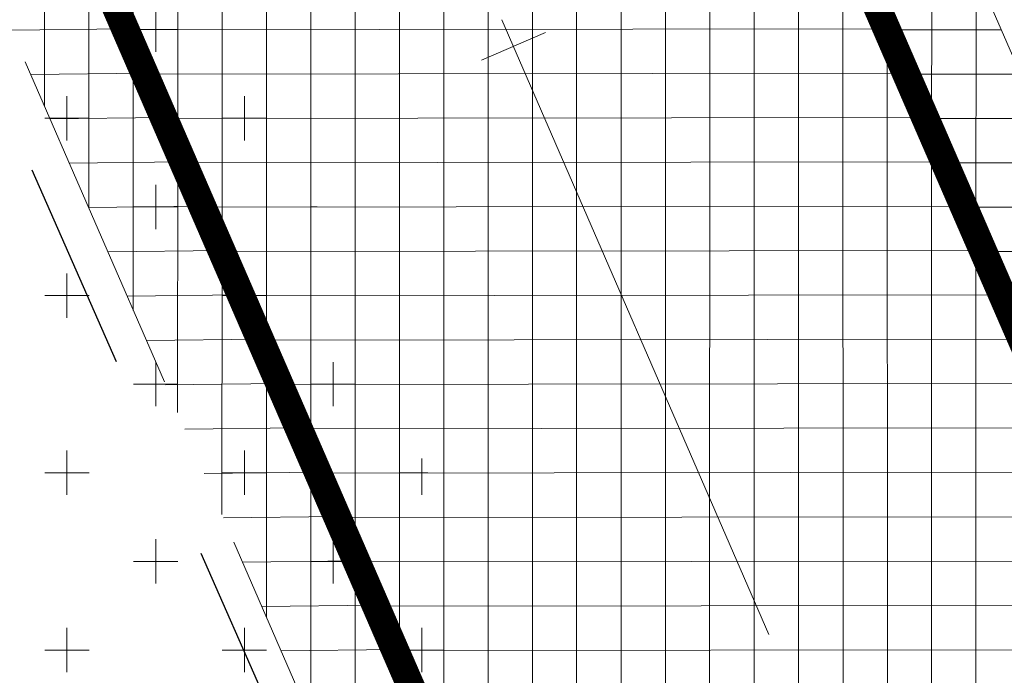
# Model space of a CAD drawing. Header units: metres. Extents: x 6467369 to 7543668, y 5829073 to 6004987.
# Tile 13 of 256: x 7543479 to 7543486, y 5829299 to 5829304. Entities that reach past the tile are written whole.
import ezdxf

# ---------------------------------------------------------------- set-up
doc = ezdxf.new("R2010")
doc.units = ezdxf.units.M
for name, pattern in [('1', [0]), ('3', [1, 0.5, -0.5]), ('ACAD_ISO04W100', [30, 24, -3, 0, -3]), ('HIDDEN', [0.375, 0.25, -0.125])]:
    doc.linetypes.add(name, pattern=pattern)
doc.layers.get('0').update_dxf_attribs({"lineweight": 0})
for name, color, linetype, lineweight in [('_D-krawędź pobocza', 253, 'HIDDEN', 15), ('_D-krawężnik wyniesiony BET', 7, 'Continuous', 30), ('_D-kreskowanie jezdni', 254, 'Continuous', 13), ('_D-kreskowanie pobocze', 32, '1', 13), ('_D-kreskowanie zakrzaczenia', 240, 'Continuous', 9), ('_D-kreskowanie zjazd MB', 4, '1', 13), ('_T-trasa kanał technologiczny', 30, '3', 30), ('C-DROGI-SYTUACJA-ETYKIETY', 7, 'Continuous', 0), ('C-ROAD', 7, 'Continuous', 0)]:
    doc.layers.add(name, color=color, linetype=linetype, lineweight=lineweight)
pattern_1 = [(0, (0, 0), (0, 0.3175), []), (90, (0, 0), (-0.3175, 1.944126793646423e-17), [])]
pattern_2 = [(0, (0, 0), (0.635, 0.635), [0.3175, -0.9525000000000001]), (90, (0.15875, -0.15875), (-0.635, 0.635), [0.3175, -0.9525000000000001])]

# ---------------------------------------------------------------- blocks, each defined once
blk = doc.blocks.new('AeccTickLine')
blk.add_line((0, -0.5), (0, 0.5))

msp = doc.modelspace()

# ---------------------------------------------------------------- hatches: boundary and pattern name
at = {"layer": '_D-kreskowanie jezdni', "ltscale": 0.01, "transparency": 33554610}
h = msp.add_hatch(dxfattribs=at)
h.set_pattern_fill('ANSI37', color=256, scale=0.1, angle=45)
h.set_pattern_definition([(90, (0, 0), (-0.3175000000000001, 0), []), (180, (0, 0), (-5.551115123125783e-17, -0.3175), [])])
h.paths.add_polyline_path([(7543409.745953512, 5829462.258406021), (7543409.598435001, 5829462.545231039), (7543409.450966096, 5829462.831984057), (7543409.303556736, 5829463.118670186), (7543409.156216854, 5829463.405294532), (7543409.008956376, 5829463.691862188), (7543408.861785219, 5829463.978378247), (7543408.714713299, 5829464.264847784), (7543408.567750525, 5829464.551275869), (7543408.420906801, 5829464.837667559), (7543408.27419203, 5829465.124027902), (7543408.127616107, 5829465.410361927), (7543407.981188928, 5829465.696674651), (7543407.834920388, 5829465.982971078), (7543407.613271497, 5829466.417295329), (7543407.322111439, 5829466.989247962), (7543407.031696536, 5829467.561355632), (7543406.742125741, 5829468.13361888), (7543406.453492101, 5829468.706049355), (7543406.165881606, 5829469.278672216), (7543405.879380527, 5829469.851511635), (7543405.594071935, 5829470.424597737), (7543405.382212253, 5829470.852267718), (7543405.380675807, 5829470.855377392, -0.01973386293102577), (7543395.809390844, 5829492.289613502), (7543395.632383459, 5829492.732808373), (7543395.396215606, 5829493.327661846), (7543395.161067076, 5829493.923258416), (7543394.92686042, 5829494.519555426), (7543394.69351772, 5829495.116510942), (7543394.460964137, 5829495.714074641), (7543394.229125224, 5829496.312194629), (7543393.997930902, 5829496.910807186), (7543393.822919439, 5829497.365403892), (7543393.707589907, 5829497.665409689), (7543393.592364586, 5829497.965548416), (7543393.477233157, 5829498.265816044), (7543393.362185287, 5829498.566208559), (7543393.247210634, 5829498.86672195), (7543393.132298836, 5829499.167352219), (7543393.017439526, 5829499.468095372), (7543392.90262232, 5829499.76894742), (7543392.787836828, 5829500.06990438), (7543392.673072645, 5829500.370962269), (7543392.558319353, 5829500.67211711), (7543392.443566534, 5829500.973364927), (7543392.328803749, 5829501.27470174), (7543392.214020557, 5829501.576123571), (7543388.522689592, 5829511.269764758), (7543383.791993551, 5829509.642775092), (7543387.541343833, 5829499.796771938), (7543387.656157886, 5829499.495269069), (7543387.771013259, 5829499.193689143), (7543387.885920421, 5829498.892036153), (7543388.00088985, 5829498.590314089), (7543388.115932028, 5829498.288526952), (7543388.231057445, 5829497.98667875), (7543388.346276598, 5829497.684773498), (7543388.46159999, 5829497.382815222), (7543388.577038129, 5829497.080807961), (7543388.692601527, 5829496.778755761), (7543388.808300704, 5829496.476662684), (7543388.92414618, 5829496.174532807), (7543389.040148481, 5829495.872370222), (7543389.156318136, 5829495.570179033), (7543389.272665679, 5829495.267963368), (7543389.389201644, 5829494.965727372), (7543389.505936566, 5829494.663475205), (7543389.622880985, 5829494.361211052), (7543389.740045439, 5829494.05893912), (7543389.857440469, 5829493.756663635), (7543389.975076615, 5829493.454388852), (7543390.092964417, 5829493.15211905), (7543390.211114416, 5829492.849858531), (7543390.329537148, 5829492.547611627), (7543390.44824315, 5829492.245382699), (7543390.567242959, 5829491.943176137), (7543390.686547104, 5829491.64099636), (7543390.806166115, 5829491.338847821), (7543390.926110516, 5829491.036735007), (7543391.044985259, 5829490.738192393, 0.02000586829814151), (7543400.899151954, 5829468.63818458), (7543400.900687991, 5829468.635075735), (7543401.045016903, 5829468.34372653), (7543401.189600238, 5829468.052600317), (7543401.334427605, 5829467.761692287), (7543401.479488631, 5829467.470997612), (7543401.62477297, 5829467.18051143), (7543401.770270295, 5829466.890228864), (7543401.915970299, 5829466.600145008), (7543402.061862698, 5829466.310254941), (7543402.207937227, 5829466.020553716), (7543402.35418364, 5829465.73103637), (7543402.500591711, 5829465.44169792), (7543402.647151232, 5829465.152533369), (7543402.793852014, 5829464.863537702), (7543402.940683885, 5829464.574705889), (7543403.087636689, 5829464.286032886), (7543403.234700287, 5829463.997513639), (7543403.381864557, 5829463.709143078), (7543403.529119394, 5829463.420916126), (7543403.676454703, 5829463.132827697), (7543403.823860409, 5829462.844872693), (7543403.971326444, 5829462.55704601), (7543404.118842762, 5829462.269342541), (7543404.266399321, 5829461.981757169), (7543404.413986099, 5829461.694284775), (7543404.561593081, 5829461.406920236), (7543404.709210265, 5829461.119658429), (7543404.856827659, 5829460.832494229), (7543405.004435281, 5829460.545422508), (7543405.152023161, 5829460.258438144), (7543405.299581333, 5829459.971536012), (7543443.377905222, 5829385.935670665), (7543443.49591691, 5829385.706216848), (7543443.613882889, 5829385.476833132), (7543443.731795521, 5829385.247515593), (7543443.849647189, 5829385.018260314), (7543443.967430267, 5829384.789063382), (7543444.085137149, 5829384.55992089), (7543444.202760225, 5829384.330828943), (7543444.320291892, 5829384.101783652), (7543444.437724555, 5829383.872781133), (7543444.555050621, 5829383.643817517), (7543444.672262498, 5829383.414888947), (7543444.789352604, 5829383.185991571), (7543444.906313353, 5829382.957121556), (7543445.02313717, 5829382.728275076), (7543445.200018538, 5829382.381382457), (7543445.432538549, 5829381.924208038), (7543445.664418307, 5829381.466974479), (7543445.895585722, 5829381.009674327), (7543446.125972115, 5829380.552293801), (7543446.355510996, 5829380.09481519), (7543446.584138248, 5829379.637216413), (7543446.811788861, 5829379.179477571), (7543446.868745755, 5829379.064387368, -0.007950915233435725), (7543450.250869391, 5829371.957176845), (7543454.925274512, 5829373.75727092, 0.008251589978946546), (7543451.348885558, 5829381.284375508), (7543451.347654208, 5829381.286863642), (7543451.231868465, 5829381.520239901), (7543451.115894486, 5829381.753429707), (7543450.999740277, 5829381.986436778), (7543450.883413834, 5829382.219264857), (7543450.76692313, 5829382.4519177), (7543450.650276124, 5829382.684399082), (7543450.533480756, 5829382.916712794), (7543450.416544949, 5829383.148862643), (7543450.29947661, 5829383.380852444), (7543450.182283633, 5829383.612686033), (7543450.06497389, 5829383.844367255), (7543449.947555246, 5829384.075899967), (7543449.830035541, 5829384.307288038), (7543449.712422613, 5829384.538535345), (7543449.594724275, 5829384.769645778), (7543449.476948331, 5829385.000623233), (7543449.359102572, 5829385.231471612), (7543449.241194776, 5829385.462194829), (7543449.123232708, 5829385.692796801), (7543449.00522412, 5829385.923281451), (7543448.887176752, 5829386.153652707), (7543448.769098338, 5829386.3839145), (7543448.650996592, 5829386.614070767), (7543448.532879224, 5829386.84412544), (7543448.414753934, 5829387.074082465), (7543448.296628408, 5829387.303945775), (7543448.178510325, 5829387.533719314), (7543448.060407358, 5829387.763407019), (7543447.942327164, 5829387.993012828), (7543447.824277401, 5829388.222540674)])
h.paths.add_polyline_path([(7543458.309081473, 5829366.087622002), (7543458.206268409, 5829366.324367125), (7543458.1034143, 5829366.56118518), (7543458.00051125, 5829366.798072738), (7543457.897551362, 5829367.035026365), (7543457.794526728, 5829367.272042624), (7543457.691429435, 5829367.509118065), (7543457.588251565, 5829367.746249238), (7543457.484985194, 5829367.98343268), (7543457.38162239, 5829368.220664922), (7543457.278155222, 5829368.457942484), (7543457.174575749, 5829368.695261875), (7543457.070876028, 5829368.932619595), (7543456.967048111, 5829369.170012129), (7543456.863084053, 5829369.407435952), (7543456.758975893, 5829369.644887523), (7543456.654715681, 5829369.882363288), (7543456.550295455, 5829370.119859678), (7543456.445707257, 5829370.357373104), (7543456.340943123, 5829370.594899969), (7543456.235995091, 5829370.832436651), (7543456.130855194, 5829371.069979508), (7543456.025515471, 5829371.307524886), (7543455.919967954, 5829371.545069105), (7543455.814204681, 5829371.782608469), (7543455.708217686, 5829372.020139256), (7543455.601999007, 5829372.257657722), (7543455.495540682, 5829372.495160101), (7543455.388834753, 5829372.732642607), (7543455.281873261, 5829372.970101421), (7543455.175899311, 5829373.204762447, 0.0006006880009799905), (7543454.925274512, 5829373.75727092), (7543450.250869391, 5829371.957176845, -0.0006403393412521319), (7543450.51339584, 5829371.380154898), (7543450.670621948, 5829371.032929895), (7543450.880581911, 5829370.566810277), (7543451.089814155, 5829370.100025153), (7543451.298376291, 5829369.63260994), (7543451.506325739, 5829369.164600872), (7543451.713718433, 5829368.696037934), (7543451.920607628, 5829368.226967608), (7543452.127044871, 5829367.757440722), (7543452.28339967, 5829367.400824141), (7543452.386462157, 5829367.165459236), (7543452.489456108, 5829366.929973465), (7543452.592389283, 5829366.694370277), (7543452.695269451, 5829366.458653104), (7543452.798104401, 5829366.22282538), (7543452.900901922, 5829365.98689053), (7543453.003669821, 5829365.750851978), (7543453.106415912, 5829365.514713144), (7543453.209148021, 5829365.278477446), (7543453.311873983, 5829365.042148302), (7543453.414601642, 5829364.805729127), (7543453.517338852, 5829364.569223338), (7543453.620093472, 5829364.33263435), (7543453.722873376, 5829364.095965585), (7543482.827848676, 5829297.07563406), (7543482.964939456, 5829296.759961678), (7543483.102103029, 5829296.444169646), (7543483.239356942, 5829296.128265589), (7543483.37671876, 5829295.812257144), (7543483.514206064, 5829295.496151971), (7543483.651836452, 5829295.179957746), (7543483.789627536, 5829294.863682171), (7543483.927596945, 5829294.547332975), (7543484.065762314, 5829294.230917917), (7543484.204141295, 5829293.914444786), (7543484.342751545, 5829293.59792141), (7543484.481610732, 5829293.281355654), (7543484.620736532, 5829292.964755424), (7543484.760146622, 5829292.648128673), (7543484.899858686, 5829292.331483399), (7543485.039890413, 5829292.01482765), (7543485.180259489, 5829291.69816953), (7543485.320983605, 5829291.381517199), (7543485.462080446, 5829291.064878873), (7543485.603567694, 5829290.748262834), (7543485.745463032, 5829290.431677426), (7543485.887784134, 5829290.115131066), (7543486.030548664, 5829289.798632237), (7543486.173774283, 5829289.482189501), (7543486.317478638, 5829289.165811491), (7543486.461679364, 5829288.849506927), (7543486.606394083, 5829288.533284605), (7543486.751640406, 5829288.217153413), (7543486.897435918, 5829287.901122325), (7543487.042095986, 5829287.588874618, 0.02273060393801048), (7543495.541139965, 5829271.266797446), (7543495.54299273, 5829271.263596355), (7543495.717909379, 5829270.962543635), (7543495.893240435, 5829270.661892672), (7543496.068968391, 5829270.361634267), (7543496.245075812, 5829270.061759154), (7543496.421545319, 5829269.762258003), (7543496.598359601, 5829269.463121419), (7543496.775501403, 5829269.164339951), (7543496.952953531, 5829268.865904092), (7543497.130698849, 5829268.567804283), (7543497.308720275, 5829268.270030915), (7543497.487000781, 5829267.972574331), (7543497.665523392, 5829267.675424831), (7543497.844271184, 5829267.378572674), (7543498.023227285, 5829267.082008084), (7543498.202374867, 5829266.785721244), (7543498.38169715, 5829266.489702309), (7543498.561177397, 5829266.193941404), (7543498.740798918, 5829265.898428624), (7543498.920545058, 5829265.603154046), (7543499.100399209, 5829265.308107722), (7543499.280344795, 5829265.013279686), (7543499.46036528, 5829264.718659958), (7543499.640444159, 5829264.424238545), (7543499.820564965, 5829264.130005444), (7543500.000711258, 5829263.835950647), (7543500.18086663, 5829263.542064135), (7543500.3610147, 5829263.248335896), (7543500.541139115, 5829262.954755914), (7543500.721223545, 5829262.66131418), (7543500.901251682, 5829262.368000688), (7543536.326194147, 5829204.652589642), (7543539.961566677, 5829208.287962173), (7543505.162580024, 5829264.983546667), (7543504.982624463, 5829265.276741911), (7543504.802757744, 5829265.569828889), (7543504.622996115, 5829265.862817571), (7543504.443355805, 5829266.155717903), (7543504.263853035, 5829266.44853982), (7543504.084504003, 5829266.741293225), (7543503.905324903, 5829267.033988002), (7543503.726331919, 5829267.326634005), (7543503.453479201, 5829267.773182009), (7543503.097623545, 5829268.356954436), (7543502.742559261, 5829268.941105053), (7543502.388509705, 5829269.52555757), (7543502.035656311, 5829270.110303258), (7543501.684158, 5829270.695369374), (7543501.334163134, 5829271.280799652), (7543500.98581472, 5829271.866645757), (7543500.639250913, 5829272.452966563), (7543500.294607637, 5829273.039823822), (7543499.952020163, 5829273.627279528), (7543499.866452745, 5829273.775117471, -0.02229541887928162), (7543491.722217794, 5829289.382629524), (7543491.508339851, 5829289.8422757), (7543491.223463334, 5829290.45978346), (7543490.940255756, 5829291.078632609), (7543490.65858889, 5829291.698747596), (7543490.378334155, 5829292.320052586), (7543490.099364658, 5829292.942466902), (7543489.821554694, 5829293.565906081), (7543489.544784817, 5829294.190270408), (7543489.268941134, 5829294.815446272), (7543488.993926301, 5829295.441281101), (7543488.719675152, 5829296.067547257), (7543488.510260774, 5829296.547131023), (7543488.373123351, 5829296.86157259), (7543488.236052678, 5829297.176194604), (7543488.099031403, 5829297.490989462), (7543487.962042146, 5829297.805949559), (7543487.825067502, 5829298.121067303), (7543487.688090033, 5829298.4363351), (7543487.551092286, 5829298.751745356), (7543487.414056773, 5829299.067290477)])
at = {"layer": '_D-kreskowanie pobocze', "ltscale": 0.01, "transparency": 33554623}
h = msp.add_hatch(dxfattribs=at)
h.set_pattern_fill('NET', color=256, scale=0.1)
h.set_pattern_definition(pattern_1)
h.paths.add_polyline_path([(7543492.402208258, 5829289.699035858), (7543492.259095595, 5829290.006600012), (7543492.116690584, 5829290.313980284), (7543491.974704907, 5829290.62175313), (7543491.833122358, 5829290.929910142), (7543491.691926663, 5829291.238442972), (7543491.551101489, 5829291.547343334), (7543491.410630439, 5829291.85660301), (7543491.270497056, 5829292.166213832), (7543491.130684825, 5829292.476167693), (7543490.991177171, 5829292.786456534), (7543490.851957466, 5829293.097072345), (7543490.713009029, 5829293.408007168), (7543490.574467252, 5829293.718910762), (7543490.436002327, 5829294.030478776), (7543490.297758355, 5829294.342342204), (7543490.159718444, 5829294.654493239), (7543490.021865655, 5829294.966924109), (7543489.884183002, 5829295.279627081), (7543489.746653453, 5829295.592594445), (7543489.609259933, 5829295.905818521), (7543489.471985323, 5829296.21929164), (7543489.334812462, 5829296.533006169), (7543489.197724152, 5829296.846954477), (7543489.060703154, 5829297.161128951), (7543488.92373219, 5829297.475521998), (7543488.786793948, 5829297.790126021), (7543488.649871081, 5829298.104933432), (7543488.512946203, 5829298.419936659), (7543488.376001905, 5829298.7351281), (7543488.239020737, 5829299.050500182), (7543488.101987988, 5829299.36603894), (7543458.997011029, 5829366.386374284), (7543458.894188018, 5829366.62314231), (7543458.791314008, 5829366.860006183), (7543458.688381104, 5829367.096962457), (7543458.585381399, 5829367.334007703), (7543458.482306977, 5829367.571138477), (7543458.379149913, 5829367.808351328), (7543458.275902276, 5829368.045642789), (7543458.172556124, 5829368.283009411), (7543458.06910351, 5829368.520447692), (7543457.96553648, 5829368.75795416), (7543457.861847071, 5829368.995525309), (7543457.758027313, 5829369.233157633), (7543457.654069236, 5829369.470847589), (7543457.549964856, 5829369.70859166), (7543457.445706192, 5829369.946386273), (7543457.341285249, 5829370.184227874), (7543457.236694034, 5829370.422112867), (7543457.13192455, 5829370.660037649), (7543457.026968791, 5829370.897998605), (7543456.921818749, 5829371.135992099), (7543456.816466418, 5829371.374014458), (7543456.710903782, 5829371.612062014), (7543456.605122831, 5829371.850131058), (7543456.499115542, 5829372.088217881), (7543456.3928739, 5829372.326318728), (7543456.286389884, 5829372.564429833), (7543456.179655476, 5829372.802547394), (7543456.072662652, 5829373.040667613), (7543455.965403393, 5829373.278786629), (7543455.857869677, 5829373.516900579), (7543455.750215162, 5829373.754649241, 0.0002955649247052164), (7543455.626406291, 5829374.027273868), (7543454.925274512, 5829373.75727092, -0.0003396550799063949), (7543455.067151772, 5829373.444932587), (7543455.174648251, 5829373.207532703), (7543455.281873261, 5829372.970101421), (7543455.388834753, 5829372.732642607), (7543455.495540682, 5829372.495160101), (7543455.601999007, 5829372.257657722), (7543455.708217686, 5829372.020139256), (7543455.814204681, 5829371.782608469), (7543455.919967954, 5829371.545069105), (7543456.025515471, 5829371.307524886), (7543456.130855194, 5829371.069979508), (7543456.235995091, 5829370.832436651), (7543456.340943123, 5829370.594899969), (7543456.445707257, 5829370.357373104), (7543456.550295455, 5829370.119859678), (7543456.654715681, 5829369.882363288), (7543456.758975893, 5829369.644887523), (7543456.863084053, 5829369.407435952), (7543456.967048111, 5829369.170012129), (7543457.070876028, 5829368.932619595), (7543457.174575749, 5829368.695261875), (7543457.278155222, 5829368.457942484), (7543457.38162239, 5829368.220664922), (7543457.484985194, 5829367.98343268), (7543457.588251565, 5829367.746249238), (7543457.691429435, 5829367.509118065), (7543457.794526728, 5829367.272042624), (7543457.897551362, 5829367.035026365), (7543458.00051125, 5829366.798072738), (7543458.1034143, 5829366.56118518), (7543458.206268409, 5829366.324367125), (7543458.309081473, 5829366.087622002), (7543487.414056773, 5829299.067290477), (7543487.551092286, 5829298.751745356), (7543487.688090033, 5829298.4363351), (7543487.825067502, 5829298.121067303), (7543487.962042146, 5829297.805949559), (7543488.099031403, 5829297.490989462), (7543488.236052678, 5829297.176194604), (7543488.373123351, 5829296.86157259), (7543488.510260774, 5829296.547131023), (7543488.647482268, 5829296.232877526), (7543488.784805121, 5829295.918819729), (7543488.922246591, 5829295.604965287), (7543489.059823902, 5829295.291321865), (7543489.197554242, 5829294.977897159), (7543489.335454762, 5829294.664698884), (7543489.473542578, 5829294.351734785), (7543489.611834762, 5829294.039012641), (7543489.750348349, 5829293.726540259), (7543489.889100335, 5829293.41432549), (7543490.028107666, 5829293.102376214), (7543490.16738725, 5829292.790700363), (7543490.306955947, 5829292.479305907), (7543490.446830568, 5829292.168200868), (7543490.587027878, 5829291.857393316), (7543490.727564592, 5829291.546891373), (7543490.868457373, 5829291.236703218), (7543491.009722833, 5829290.926837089), (7543491.151377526, 5829290.617301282), (7543491.293437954, 5829290.308104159), (7543491.435920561, 5829289.999254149), (7543491.578841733, 5829289.690759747), (7543491.722217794, 5829289.382629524, 0.02186969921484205), (7543499.698060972, 5829274.066054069), (7543499.868306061, 5829273.771915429), (7543500.039110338, 5829273.477940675), (7543500.210457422, 5829273.184121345), (7543500.382330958, 5829272.890448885), (7543500.554714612, 5829272.596914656), (7543500.727592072, 5829272.303509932), (7543500.900947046, 5829272.010225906), (7543501.074763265, 5829271.717053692), (7543501.24902447, 5829271.423984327), (7543501.423714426, 5829271.131008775), (7543501.598816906, 5829270.838117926), (7543501.774315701, 5829270.545302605), (7543501.950194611, 5829270.252553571), (7543502.126437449, 5829269.959861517), (7543502.303028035, 5829269.667217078), (7543502.479950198, 5829269.37461083), (7543502.657187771, 5829269.082033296), (7543502.834724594, 5829268.789474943), (7543503.012544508, 5829268.496926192), (7543503.190631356, 5829268.204377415), (7543503.36896898, 5829267.911818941), (7543503.547541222, 5829267.619241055), (7543503.726331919, 5829267.326634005), (7543503.905324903, 5829267.033988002), (7543504.084504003, 5829266.741293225), (7543504.263853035, 5829266.44853982), (7543504.443355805, 5829266.155717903), (7543504.622996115, 5829265.862817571), (7543504.802757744, 5829265.569828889), (7543504.982624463, 5829265.276741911), (7543505.162580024, 5829264.983546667), (7543539.961566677, 5829208.287962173), (7543540.506872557, 5829208.833268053), (7543505.801782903, 5829265.375872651), (7543505.621849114, 5829265.669032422), (7543505.442025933, 5829265.962048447), (7543505.262329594, 5829266.254930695), (7543505.082776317, 5829266.547689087), (7543504.903382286, 5829266.840333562), (7543504.724163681, 5829267.132873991), (7543504.545136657, 5829267.42532024), (7543504.366317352, 5829267.717682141), (7543504.187721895, 5829268.009969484), (7543504.009366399, 5829268.302192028), (7543503.831266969, 5829268.594359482), (7543503.653439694, 5829268.886481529), (7543503.475900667, 5829269.17856779), (7543503.298665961, 5829269.470627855), (7543503.121751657, 5829269.762671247), (7543502.945173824, 5829270.054707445), (7543502.768948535, 5829270.346745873), (7543502.593091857, 5829270.638795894), (7543502.417416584, 5829270.931205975), (7543502.242335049, 5829271.223325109), (7543502.067670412, 5829271.515483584), (7543501.893438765, 5829271.8076905), (7543501.719656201, 5829272.099954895), (7543501.546338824, 5829272.392285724), (7543501.373502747, 5829272.68469187), (7543501.201164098, 5829272.977182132), (7543501.029339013, 5829273.269765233), (7543500.858043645, 5829273.562449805), (7543500.687294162, 5829273.855244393), (7543500.517106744, 5829274.148157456), (7543500.34749391, 5829274.441203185, -0.02186969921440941)])
h.paths.add_polyline_path([(7543487.190744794, 5829287.26939682), (7543487.043798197, 5829287.585200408), (7543486.897435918, 5829287.901122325), (7543486.751640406, 5829288.217153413), (7543486.606394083, 5829288.533284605), (7543486.461679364, 5829288.849506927), (7543486.317478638, 5829289.165811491), (7543486.173774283, 5829289.482189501), (7543486.030548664, 5829289.798632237), (7543485.887784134, 5829290.115131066), (7543485.745463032, 5829290.431677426), (7543485.603567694, 5829290.748262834), (7543485.462080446, 5829291.064878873), (7543485.320983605, 5829291.381517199), (7543485.180259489, 5829291.69816953), (7543485.039890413, 5829292.01482765), (7543484.899858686, 5829292.331483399), (7543484.760146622, 5829292.648128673), (7543484.620736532, 5829292.964755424), (7543484.481610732, 5829293.281355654), (7543484.342751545, 5829293.59792141), (7543484.204141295, 5829293.914444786), (7543484.065762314, 5829294.230917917), (7543483.927596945, 5829294.547332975), (7543483.789627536, 5829294.863682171), (7543483.651836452, 5829295.179957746), (7543483.514206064, 5829295.496151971), (7543483.37671876, 5829295.812257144), (7543483.239356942, 5829296.128265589), (7543483.102103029, 5829296.444169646), (7543482.964939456, 5829296.759961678), (7543482.827848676, 5829297.07563406), (7543453.722873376, 5829364.095965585), (7543453.620093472, 5829364.33263435), (7543453.517338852, 5829364.569223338), (7543453.414601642, 5829364.805729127), (7543453.311873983, 5829365.042148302), (7543453.209148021, 5829365.278477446), (7543453.106415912, 5829365.514713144), (7543453.003669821, 5829365.750851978), (7543452.900901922, 5829365.98689053), (7543452.798104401, 5829366.22282538), (7543452.695269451, 5829366.458653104), (7543452.592389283, 5829366.694370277), (7543452.489456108, 5829366.929973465), (7543452.386462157, 5829367.165459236), (7543452.28339967, 5829367.400824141), (7543452.180260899, 5829367.636064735), (7543452.077038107, 5829367.871177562), (7543451.973723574, 5829368.106159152), (7543451.870309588, 5829368.341006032), (7543451.766788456, 5829368.57571472), (7543451.663152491, 5829368.81028172), (7543451.559394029, 5829369.044703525), (7543451.455505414, 5829369.278976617), (7543451.351479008, 5829369.513097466), (7543451.247307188, 5829369.747062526), (7543451.142982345, 5829369.980868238), (7543451.038496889, 5829370.214511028), (7543450.933843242, 5829370.447987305), (7543450.829013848, 5829370.681293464), (7543450.724001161, 5829370.914425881), (7543450.618797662, 5829371.147380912), (7543450.51339584, 5829371.380154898, 0.0006403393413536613), (7543450.250869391, 5829371.957176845), (7543449.549679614, 5829371.687151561, -0.0006861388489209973), (7543449.830174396, 5829371.070787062), (7543449.935267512, 5829370.838695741), (7543450.040173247, 5829370.606400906), (7543450.144899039, 5829370.373906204), (7543450.249452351, 5829370.141215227), (7543450.35384066, 5829369.908331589), (7543450.458071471, 5829369.675258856), (7543450.562152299, 5829369.4420006), (7543450.666090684, 5829369.208560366), (7543450.769894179, 5829368.974941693), (7543450.873570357, 5829368.741148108), (7543450.977126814, 5829368.507183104), (7543451.080571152, 5829368.273050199), (7543451.183910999, 5829368.038752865), (7543451.287153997, 5829367.804294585), (7543451.390307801, 5829367.56967883), (7543451.493380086, 5829367.334909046), (7543451.596378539, 5829367.099988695), (7543451.699310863, 5829366.864921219), (7543451.802184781, 5829366.629710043), (7543451.905008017, 5829366.394358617), (7543452.007788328, 5829366.158870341), (7543452.110533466, 5829365.923248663), (7543452.213251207, 5829365.687496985), (7543452.315949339, 5829365.451618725), (7543452.418635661, 5829365.215617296), (7543452.521317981, 5829364.979496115), (7543452.624004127, 5829364.743258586), (7543452.726701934, 5829364.506908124), (7543452.829419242, 5829364.270448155), (7543452.932163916, 5829364.033882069), (7543453.034942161, 5829363.797217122), (7543482.139920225, 5829296.776879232), (7543482.277027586, 5829296.461168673), (7543482.414224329, 5829296.145300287), (7543482.551528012, 5829295.829281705), (7543482.68895622, 5829295.513120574), (7543482.826526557, 5829295.196824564), (7543482.964256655, 5829294.880401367), (7543483.102164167, 5829294.563858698), (7543483.240266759, 5829294.247204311), (7543483.378582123, 5829293.93044598), (7543483.517127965, 5829293.613591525), (7543483.655922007, 5829293.296648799), (7543483.794981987, 5829292.979625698), (7543483.934325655, 5829292.662530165), (7543484.073970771, 5829292.345370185), (7543484.213935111, 5829292.028153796), (7543484.354236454, 5829291.71088909), (7543484.494892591, 5829291.393584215), (7543484.635921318, 5829291.076247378), (7543484.777179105, 5829290.759247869), (7543484.9189975, 5829290.441890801), (7543485.061241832, 5829290.124526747), (7543485.203929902, 5829289.807164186), (7543485.347079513, 5829289.489811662), (7543485.490708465, 5829289.172477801), (7543485.634834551, 5829288.855171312), (7543485.779475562, 5829288.53790098), (7543485.924649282, 5829288.220675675), (7543486.070373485, 5829287.90350437), (7543486.216665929, 5829287.586396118), (7543486.363544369, 5829287.269360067), (7543486.511023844, 5829286.952411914, 0.02186969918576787), (7543494.719394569, 5829271.189358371), (7543494.894192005, 5829270.887354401), (7543495.069725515, 5829270.585239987), (7543495.245654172, 5829270.283564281), (7543495.421960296, 5829269.982317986), (7543495.598626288, 5829269.68149174), (7543495.775634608, 5829269.381076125), (7543495.95296779, 5829269.081061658), (7543496.130608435, 5829268.781438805), (7543496.308539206, 5829268.482197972), (7543496.486742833, 5829268.183329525), (7543496.665202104, 5829267.88482378), (7543496.843899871, 5829267.586671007), (7543497.02301228, 5829267.288540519), (7543497.202125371, 5829266.991082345), (7543497.381425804, 5829266.693947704), (7543497.560896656, 5829266.39712672), (7543497.740521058, 5829266.100609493), (7543497.920282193, 5829265.804386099), (7543498.100163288, 5829265.508446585), (7543498.280147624, 5829265.212780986), (7543498.460218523, 5829264.917379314), (7543498.64035935, 5829264.622231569), (7543498.820553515, 5829264.327327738), (7543499.000784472, 5829264.032657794), (7543499.181035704, 5829263.738211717), (7543499.361290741, 5829263.443979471), (7543499.541533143, 5829263.149951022), (7543499.721746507, 5829262.856116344), (7543499.901914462, 5829262.562465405), (7543500.082020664, 5829262.268988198), (7543500.262052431, 5829261.975668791), (7543535.780888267, 5829204.107283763), (7543536.326194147, 5829204.652589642), (7543500.901251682, 5829262.368000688), (7543500.721223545, 5829262.66131418), (7543500.541139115, 5829262.954755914), (7543500.3610147, 5829263.248335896), (7543500.18086663, 5829263.542064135), (7543500.000711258, 5829263.835950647), (7543499.820564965, 5829264.130005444), (7543499.640444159, 5829264.424238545), (7543499.46036528, 5829264.718659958), (7543499.280344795, 5829265.013279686), (7543499.100399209, 5829265.308107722), (7543498.920545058, 5829265.603154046), (7543498.740798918, 5829265.898428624), (7543498.561177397, 5829266.193941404), (7543498.38169715, 5829266.489702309), (7543498.202374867, 5829266.785721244), (7543498.023227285, 5829267.082008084), (7543497.844271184, 5829267.378572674), (7543497.665523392, 5829267.675424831), (7543497.487000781, 5829267.972574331), (7543497.308720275, 5829268.270030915), (7543497.130698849, 5829268.567804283), (7543496.952953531, 5829268.865904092), (7543496.775501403, 5829269.164339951), (7543496.598359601, 5829269.463121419), (7543496.421545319, 5829269.762258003), (7543496.245075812, 5829270.061759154), (7543496.068968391, 5829270.361634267), (7543495.893240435, 5829270.661892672), (7543495.717909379, 5829270.962543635), (7543495.54299273, 5829271.263596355), (7543495.368508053, 5829271.565059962, -0.02186969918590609)])
at = {"layer": '_D-kreskowanie zakrzaczenia', "ltscale": 0.01, "transparency": 33554610}
h = msp.add_hatch(dxfattribs=at)
h.set_pattern_fill('CROSS', color=256, scale=0.1)
h.set_pattern_definition(pattern_2)
h.paths.add_polyline_path([(7543472.610000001, 5829322.61), (7543468.557346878, 5829334.297478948), (7543471.219999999, 5829324.400005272), (7543485.54, 5829290.36), (7543486.127822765, 5829290.865429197), (7543481.22, 5829302.67)])
at = {"layer": '_D-kreskowanie zakrzaczenia', "lineweight": 13, "ltscale": 0.01, "transparency": 33554610}
h = msp.add_hatch(dxfattribs=at)
h.set_pattern_fill('CROSS', color=256, scale=0.1)
h.set_pattern_definition(pattern_2)
h.paths.add_polyline_path([(7543471.22, 5829324.4), (7543468.793597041, 5829322.298306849), (7543483.3959, 5829288.5153), (7543485.540075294, 5829290.35982102)])
at = {"layer": '_D-kreskowanie zjazd MB', "ltscale": 0.01, "transparency": 33554623}
h = msp.add_hatch(dxfattribs=at)
h.set_pattern_fill('NET', color=256, scale=0.1)
h.set_pattern_definition(pattern_1)
h.paths.add_polyline_path([(7543607.890194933, 5829102.307134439), (7543606.114160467, 5829102.913716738), (7543609.116138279, 5829098.496677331), (7543609.706316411, 5829097.495972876), (7543609.734643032, 5829099.328863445)])
h.paths.add_polyline_path([(7543598.88609635, 5829104.943980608), (7543598.41019816, 5829102.880778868), (7543597.358725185, 5829102.22618034), (7543599.206249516, 5829099.253528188), (7543600.24228408, 5829099.898515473), (7543602.240566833, 5829099.375624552), (7543601.306752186, 5829101.076484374), (7543601.244312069, 5829101.187308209)])
h.paths.add_polyline_path([(7543400.239929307, 5829486.098307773), (7543400.036642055, 5829486.009607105), (7543398.073473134, 5829486.78958603, 0.005462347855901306), (7543400.672952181, 5829480.832010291), (7543401.43636068, 5829482.80168133), (7543401.71063289, 5829482.921354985)])
h.paths.add_polyline_path([(7543370.653668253, 5829564.087816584), (7543368.743778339, 5829565.067368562), (7543368.813099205, 5829564.829439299), (7543368.884702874, 5829564.584812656, 0.007592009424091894), (7543370.660324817, 5829558.856350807), (7543371.813068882, 5829560.781841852)])
h.paths.add_polyline_path([(7543341.948793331, 5829634.662205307), (7543341.082816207, 5829632.725692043), (7543339.915111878, 5829632.279635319), (7543341.164070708, 5829629.010063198), (7543342.331775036, 5829629.456119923), (7543344.268288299, 5829628.590142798)])
h.paths.add_polyline_path([(7543337.162949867, 5829664.779129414), (7543335.447696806, 5829665.730691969), (7543335.53898167, 5829665.486482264), (7543335.652881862, 5829665.182552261), (7543335.767068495, 5829664.878589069), (7543335.881525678, 5829664.57458692), (7543335.996237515, 5829664.270540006), (7543336.1111881, 5829663.966442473), (7543336.226361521, 5829663.66228844), (7543336.341741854, 5829663.35807198), (7543336.45731317, 5829663.05378714), (7543336.573059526, 5829662.749427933), (7543336.688964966, 5829662.444988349), (7543336.805013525, 5829662.140462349), (7543336.921189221, 5829661.835843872), (7543337.037476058, 5829661.531126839), (7543337.153858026, 5829661.22630515), (7543337.270319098, 5829660.921372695), (7543337.386843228, 5829660.616323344), (7543337.754498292, 5829659.653861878), (7543338.427254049, 5829661.515460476)])
h.paths.add_polyline_path([(7543320.419347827, 5829698.892872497), (7543319.348352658, 5829697.061760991), (7543317.257275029, 5829696.514068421), (7543318.155311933, 5829693.131219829), (7543320.235155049, 5829693.67596987), (7543322.066266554, 5829692.604974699)])
h.paths.add_polyline_path([(7543289.976127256, 5829840.216708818), (7543288.308818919, 5829841.223954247), (7543289.929596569, 5829835.03586248), (7543290.836677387, 5829836.82416891)])

# ---------------------------------------------------------------- linework, layer by layer
at = {"layer": '_D-krawędź pobocza', "ltscale": 10, "flags": 128}
for points in [[(7543597.358725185, 5829102.22618034), (7543596.960104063, 5829102.861481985), (7543597.749394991, 5829103.352858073), (7543598.085277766, 5829104.809039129), (7543537.06301867, 5829202.018397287), (7543500.262052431, 5829261.975668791), (7543500.082020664, 5829262.268988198), (7543499.901914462, 5829262.562465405), (7543499.721746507, 5829262.856116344), (7543499.541533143, 5829263.149951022), (7543499.361290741, 5829263.443979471), (7543499.181035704, 5829263.738211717), (7543499.000784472, 5829264.032657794), (7543498.820553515, 5829264.327327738), (7543498.64035935, 5829264.622231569), (7543498.460218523, 5829264.917379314), (7543498.280147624, 5829265.212780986), (7543498.100163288, 5829265.508446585), (7543497.920282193, 5829265.804386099), (7543497.740521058, 5829266.100609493), (7543497.560896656, 5829266.39712672), (7543497.381425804, 5829266.693947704), (7543497.202125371, 5829266.991082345), (7543497.02301228, 5829267.288540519), (7543496.843899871, 5829267.586671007), (7543496.665202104, 5829267.88482378), (7543496.486742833, 5829268.183329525), (7543496.308539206, 5829268.482197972), (7543496.130608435, 5829268.781438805), (7543495.95296779, 5829269.081061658), (7543495.775634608, 5829269.381076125), (7543495.598626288, 5829269.68149174), (7543495.421960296, 5829269.982317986), (7543495.245654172, 5829270.283564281), (7543495.069725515, 5829270.585239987), (7543494.894192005, 5829270.887354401), (7543494.719394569, 5829271.189358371, -0.02186969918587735), (7543486.511023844, 5829286.952411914), (7543486.363544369, 5829287.269360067), (7543486.216665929, 5829287.586396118), (7543486.070373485, 5829287.90350437), (7543485.924649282, 5829288.220675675), (7543485.779475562, 5829288.53790098), (7543485.634834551, 5829288.855171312), (7543485.490708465, 5829289.172477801), (7543485.347079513, 5829289.489811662), (7543485.203929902, 5829289.807164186), (7543485.061241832, 5829290.124526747), (7543484.9189975, 5829290.441890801), (7543484.777179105, 5829290.759247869), (7543484.635921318, 5829291.076247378), (7543484.494892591, 5829291.393584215), (7543484.354236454, 5829291.71088909), (7543484.213935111, 5829292.028153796), (7543484.073970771, 5829292.345370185), (7543483.934325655, 5829292.662530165), (7543483.794981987, 5829292.979625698), (7543483.655922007, 5829293.296648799), (7543483.517127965, 5829293.613591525), (7543483.378582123, 5829293.93044598), (7543483.240266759, 5829294.247204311), (7543483.102164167, 5829294.563858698), (7543482.964256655, 5829294.880401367), (7543482.826526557, 5829295.196824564), (7543482.68895622, 5829295.513120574), (7543482.551528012, 5829295.829281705), (7543482.414224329, 5829296.145300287), (7543482.277027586, 5829296.461168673), (7543482.139920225, 5829296.776879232), (7543453.034942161, 5829363.797217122), (7543452.932163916, 5829364.033882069), (7543452.829419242, 5829364.270448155), (7543452.726701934, 5829364.506908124), (7543452.624004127, 5829364.743258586), (7543452.521317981, 5829364.979496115), (7543452.418635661, 5829365.215617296), (7543452.315949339, 5829365.451618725), (7543452.213251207, 5829365.687496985), (7543452.110533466, 5829365.923248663), (7543452.007788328, 5829366.158870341), (7543451.905008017, 5829366.394358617), (7543451.802184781, 5829366.629710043), (7543451.699310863, 5829366.864921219), (7543451.596378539, 5829367.099988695), (7543451.493380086, 5829367.334909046), (7543451.390307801, 5829367.56967883), (7543451.287153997, 5829367.804294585), (7543451.183910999, 5829368.038752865), (7543451.080571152, 5829368.273050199), (7543450.977126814, 5829368.507183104), (7543450.873570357, 5829368.741148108), (7543450.769894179, 5829368.974941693), (7543450.666090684, 5829369.208560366), (7543450.562152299, 5829369.4420006), (7543450.458071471, 5829369.675258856), (7543450.35384066, 5829369.908331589), (7543450.249452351, 5829370.141215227), (7543450.144899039, 5829370.373906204), (7543450.040173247, 5829370.606400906), (7543449.935267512, 5829370.838695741), (7543449.830174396, 5829371.070787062, 0.008335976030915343), (7543446.308493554, 5829378.505543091), (7543446.19532618, 5829378.734215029), (7543446.082055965, 5829378.962520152), (7543445.968517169, 5829379.1908127), (7543445.854717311, 5829379.419096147), (7543445.740663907, 5829379.647374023), (7543445.626364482, 5829379.875649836), (7543445.511826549, 5829380.103927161), (7543445.397057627, 5829380.332209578), (7543445.282065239, 5829380.560500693), (7543445.166856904, 5829380.788804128), (7543445.051440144, 5829381.017123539), (7543444.935822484, 5829381.245462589), (7543444.820011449, 5829381.473824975), (7543444.70401457, 5829381.702214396), (7543444.587839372, 5829381.930634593), (7543444.471493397, 5829382.159089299), (7543444.354984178, 5829382.387582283), (7543444.23831926, 5829382.616117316), (7543444.121506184, 5829382.844698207), (7543444.004552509, 5829383.073328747), (7543443.887465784, 5829383.30201277), (7543443.770253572, 5829383.530754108), (7543443.65292344, 5829383.759556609), (7543443.535482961, 5829383.988424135), (7543443.417939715, 5829384.217360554), (7543443.300301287, 5829384.446369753), (7543443.182575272, 5829384.675455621), (7543443.064769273, 5829384.904622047), (7543442.946890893, 5829385.133872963), (7543442.828947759, 5829385.363212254), (7543442.71094749, 5829385.592643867), (7543404.632625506, 5829459.628505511), (7543404.48506535, 5829459.915411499), (7543404.337465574, 5829460.202418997), (7543404.189834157, 5829460.489536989), (7543404.042181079, 5829460.776770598), (7543403.894516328, 5829461.064124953), (7543403.746849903, 5829461.351605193), (7543403.599191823, 5829461.639216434), (7543403.451552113, 5829461.926963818), (7543403.303940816, 5829462.214852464), (7543403.156367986, 5829462.502887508), (7543403.008843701, 5829462.791074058), (7543402.861378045, 5829463.079417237), (7543402.713981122, 5829463.367922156), (7543402.566663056, 5829463.656593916), (7543402.419433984, 5829463.945437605), (7543402.272304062, 5829464.234458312), (7543402.125283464, 5829464.523661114), (7543401.978382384, 5829464.813051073), (7543401.831611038, 5829465.102633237), (7543401.684979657, 5829465.392412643), (7543401.538498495, 5829465.682394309), (7543401.392177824, 5829465.972583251), (7543401.246027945, 5829466.262984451), (7543401.100059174, 5829466.553602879), (7543400.954281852, 5829466.84444349), (7543400.808706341, 5829467.135511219), (7543400.663343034, 5829467.426810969), (7543400.518202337, 5829467.71834763), (7543400.373126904, 5829468.010463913), (7543400.228457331, 5829468.302500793), (7543400.084220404, 5829468.594427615, -0.01946782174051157), (7543390.470661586, 5829490.154087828), (7543390.349742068, 5829490.456848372), (7543390.229177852, 5829490.759633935), (7543390.109094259, 5829491.062097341), (7543389.989206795, 5829491.364923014), (7543389.869644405, 5829491.667755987), (7543389.750396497, 5829491.970591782), (7543389.631452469, 5829492.273425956), (7543389.512801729, 5829492.576254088), (7543389.394433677, 5829492.879071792), (7543389.276337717, 5829493.181874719), (7543389.158503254, 5829493.484658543), (7543389.040919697, 5829493.787418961), (7543388.923576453, 5829494.090151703), (7543388.806462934, 5829494.392852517), (7543388.689568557, 5829494.695517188), (7543388.57288274, 5829494.998141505), (7543388.456394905, 5829495.300721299), (7543388.340094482, 5829495.603252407), (7543388.223970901, 5829495.905730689), (7543388.108013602, 5829496.208152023), (7543387.992212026, 5829496.510512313), (7543387.876555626, 5829496.812807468), (7543387.761033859, 5829497.115033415), (7543387.645636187, 5829497.417186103), (7543387.530352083, 5829497.71926148), (7543387.415171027, 5829498.021255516), (7543387.300082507, 5829498.323164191), (7543387.18507602, 5829498.62498349), (7543387.070141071, 5829498.926709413), (7543386.955267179, 5829499.22833796), (7543386.840443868, 5829499.52986514), (7543369.862907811, 5829544.113822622), (7543369.771051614, 5829544.355047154), (7543369.679159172, 5829544.596397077), (7543369.587238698, 5829544.837881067), (7543369.495300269, 5829545.07950297), (7543369.403353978, 5829545.321266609), (7543369.311409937, 5829545.563175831), (7543369.219478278, 5829545.805234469), (7543369.127569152, 5829546.047446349), (7543369.035692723, 5829546.289815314), (7543368.943859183, 5829546.532345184), (7543368.852078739, 5829546.775039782), (7543368.760361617, 5829547.017902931), (7543368.668718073, 5829547.26093842), (7543368.577158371, 5829547.504150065), (7543368.485692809, 5829547.747541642), (7543368.394331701, 5829547.991116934), (7543368.303085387, 5829548.234879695), (7543368.211964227, 5829548.478833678), (7543368.120978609, 5829548.722982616), (7543368.030138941, 5829548.967330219), (7543367.939455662, 5829549.211880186), (7543367.848939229, 5829549.456636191), (7543367.758600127, 5829549.701601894), (7543367.668448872, 5829549.946780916), (7543367.578361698, 5829550.192543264), (7543367.4886128, 5829550.438174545), (7543367.39908349, 5829550.684029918), (7543367.309784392, 5829550.930112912), (7543367.220726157, 5829551.17642703), (7543367.131919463, 5829551.422975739), (7543367.04353843, 5829551.669307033, -0.0146148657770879), (7543363.367279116, 5829562.966005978), (7543363.293626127, 5829563.217633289), (7543363.220323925, 5829563.469227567), (7543363.147363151, 5829563.720780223), (7543363.074733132, 5829563.972287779), (7543363.002423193, 5829564.223746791), (7543362.930422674, 5829564.475153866), (7543362.858823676, 5829564.726145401), (7543362.787405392, 5829564.977453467), (7543362.716264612, 5829565.228699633), (7543362.645390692, 5829565.479880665), (7543362.574773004, 5829565.730993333), (7543362.504400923, 5829565.982034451), (7543362.434263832, 5829566.233000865), (7543362.364351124, 5829566.483889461), (7543362.294652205, 5829566.734697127), (7543362.225156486, 5829566.985420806), (7543362.155853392, 5829567.236057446), (7543362.086732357, 5829567.48660403), (7543362.017782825, 5829567.737057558), (7543361.948994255, 5829567.987415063), (7543361.880356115, 5829568.237673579), (7543361.811857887, 5829568.487830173), (7543361.743489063, 5829568.737881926), (7543361.675239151, 5829568.987825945), (7543361.607097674, 5829569.23765932), (7543361.539054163, 5829569.487379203), (7543361.471098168, 5829569.736982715), (7543361.403219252, 5829569.986467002), (7543361.335406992, 5829570.235829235), (7543361.267650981, 5829570.485066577), (7543361.199940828, 5829570.734176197), (7543355.355059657, 5829592.238426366), (7543355.287381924, 5829592.487418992), (7543355.219720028, 5829592.736326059), (7543355.15206798, 5829592.985142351), (7543355.084418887, 5829593.233865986), (7543355.016765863, 5829593.482495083), (7543354.949102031, 5829593.731027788), (7543354.881420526, 5829593.979462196), (7543354.813714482, 5829594.227796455), (7543354.74597705, 5829594.476028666), (7543354.678201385, 5829594.724156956), (7543354.61038065, 5829594.972179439), (7543354.542508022, 5829595.220094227), (7543354.474576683, 5829595.467899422), (7543354.406579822, 5829595.715593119), (7543354.338510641, 5829595.963173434), (7543354.270362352, 5829596.21063844), (7543354.202128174, 5829596.457986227), (7543354.133801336, 5829596.705214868), (7543354.065375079, 5829596.952322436), (7543353.996842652, 5829597.199306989), (7543353.928197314, 5829597.446166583), (7543353.859432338, 5829597.692899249), (7543353.790541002, 5829597.939503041), (7543353.721516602, 5829598.185975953), (7543353.652352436, 5829598.432316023), (7543353.58304182, 5829598.67852124), (7543353.513578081, 5829598.924589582), (7543353.443954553, 5829599.170519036), (7543353.374164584, 5829599.416307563), (7543353.304201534, 5829599.661953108), (7543353.234058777, 5829599.907453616, 0.01821006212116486), (7543346.536714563, 5829620.451191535), (7543346.448584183, 5829620.691148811), (7543346.360335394, 5829620.930811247), (7543346.271862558, 5829621.170487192), (7543346.183172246, 5829621.410178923), (7543346.094271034, 5829621.649888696), (7543346.005165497, 5829621.889618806), (7543345.915862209, 5829622.129371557), (7543345.82636775, 5829622.369149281), (7543345.736688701, 5829622.608954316), (7543345.646831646, 5829622.848789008), (7543345.556803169, 5829623.088655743), (7543345.46660986, 5829623.328556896), (7543345.376258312, 5829623.568494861), (7543345.285755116, 5829623.808472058), (7543345.195106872, 5829624.048490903), (7543345.104320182, 5829624.28855384), (7543345.01340165, 5829624.528663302), (7543344.922357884, 5829624.768821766), (7543344.831195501, 5829625.009031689), (7543344.739921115, 5829625.249295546), (7543344.64854135, 5829625.489615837), (7543344.557062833, 5829625.729995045), (7543344.465492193, 5829625.970435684), (7543344.373836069, 5829626.210940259), (7543344.282101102, 5829626.451511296), (7543344.190293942, 5829626.692151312), (7543344.098421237, 5829626.932862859), (7543343.678684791, 5829628.032229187), (7543342.309201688, 5829628.644639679), (7543341.431704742, 5829628.309440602), (7543341.164070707, 5829629.010063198)], [(7543401.485681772, 5829480.85359905, 0.00874113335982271), (7543405.913071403, 5829471.470969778), (7543406.054442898, 5829471.18484269), (7543406.196160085, 5829470.898765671), (7543406.338377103, 5829470.612404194), (7543406.480754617, 5829470.326417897), (7543406.623450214, 5829470.040464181), (7543406.766454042, 5829469.754538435), (7543406.909756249, 5829469.468636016), (7543407.05334699, 5829469.182752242), (7543407.197216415, 5829468.896882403), (7543407.341354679, 5829468.611021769), (7543407.48575194, 5829468.325165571), (7543407.630398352, 5829468.039309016), (7543407.775284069, 5829467.753447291), (7543407.920399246, 5829467.467575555), (7543408.065734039, 5829467.181688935), (7543408.211278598, 5829466.895782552), (7543408.357023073, 5829466.609851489), (7543408.502957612, 5829466.323890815), (7543408.649072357, 5829466.037895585), (7543408.795357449, 5829465.751860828), (7543408.941803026, 5829465.465781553), (7543409.088399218, 5829465.179652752), (7543409.235136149, 5829464.893469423), (7543409.382003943, 5829464.607226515), (7543409.528992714, 5829464.320918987), (7543409.676092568, 5829464.034541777), (7543409.823293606, 5829463.748089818), (7543409.970585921, 5829463.46155802), (7543410.117959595, 5829463.174941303), (7543410.265404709, 5829462.888234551), (7543410.412911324, 5829462.601432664), (7543448.491233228, 5829388.565571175), (7543448.609284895, 5829388.336039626), (7543448.72737651, 5829388.106411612), (7543448.845502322, 5829387.876679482), (7543448.96365466, 5829387.646839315), (7543449.081825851, 5829387.416887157), (7543449.20000821, 5829387.186819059), (7543449.318194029, 5829386.956631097), (7543449.436375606, 5829386.726319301), (7543449.554545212, 5829386.495879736), (7543449.672695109, 5829386.265308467), (7543449.790817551, 5829386.034601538), (7543449.908904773, 5829385.803755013), (7543450.026948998, 5829385.572764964), (7543450.144942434, 5829385.341627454), (7543450.262877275, 5829385.110338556), (7543450.380745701, 5829384.878894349), (7543450.498539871, 5829384.647290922), (7543450.616251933, 5829384.415524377), (7543450.733874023, 5829384.183590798), (7543450.851398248, 5829383.951486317), (7543450.968816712, 5829383.719207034), (7543451.086121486, 5829383.486749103), (7543451.203304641, 5829383.25410865), (7543451.320358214, 5829383.021281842), (7543451.437274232, 5829382.788264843), (7543451.5540447, 5829382.55505384), (7543451.670661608, 5829382.321645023), (7543451.787116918, 5829382.08803462), (7543451.903402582, 5829381.854218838), (7543452.019510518, 5829381.620193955), (7543452.135432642, 5829381.385956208, -0.008335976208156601), (7543455.750215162, 5829373.754649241), (7543455.857869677, 5829373.516900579), (7543455.965403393, 5829373.278786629), (7543456.072662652, 5829373.040667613), (7543456.179655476, 5829372.802547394), (7543456.286389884, 5829372.564429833), (7543456.3928739, 5829372.326318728), (7543456.499115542, 5829372.088217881), (7543456.605122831, 5829371.850131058), (7543456.710903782, 5829371.612062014), (7543456.816466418, 5829371.374014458), (7543456.921818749, 5829371.135992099), (7543457.026968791, 5829370.897998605), (7543457.13192455, 5829370.660037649), (7543457.236694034, 5829370.422112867), (7543457.341285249, 5829370.184227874), (7543457.445706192, 5829369.946386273), (7543457.549964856, 5829369.70859166), (7543457.654069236, 5829369.470847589), (7543457.758027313, 5829369.233157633), (7543457.861847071, 5829368.995525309), (7543457.96553648, 5829368.75795416), (7543458.06910351, 5829368.520447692), (7543458.172556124, 5829368.283009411), (7543458.275902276, 5829368.045642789), (7543458.379149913, 5829367.808351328), (7543458.482306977, 5829367.571138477), (7543458.585381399, 5829367.334007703), (7543458.688381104, 5829367.096962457), (7543458.791314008, 5829366.860006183), (7543458.894188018, 5829366.62314231), (7543458.997011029, 5829366.386374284), (7543488.101987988, 5829299.36603894), (7543488.239020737, 5829299.050500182), (7543488.376001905, 5829298.7351281), (7543488.512946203, 5829298.419936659), (7543488.649871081, 5829298.104933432), (7543488.786793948, 5829297.790126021), (7543488.92373219, 5829297.475521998), (7543489.060703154, 5829297.161128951), (7543489.197724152, 5829296.846954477), (7543489.334812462, 5829296.533006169), (7543489.471985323, 5829296.21929164), (7543489.609259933, 5829295.905818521), (7543489.746653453, 5829295.592594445), (7543489.884183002, 5829295.279627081), (7543490.021865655, 5829294.966924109), (7543490.159718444, 5829294.654493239), (7543490.297758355, 5829294.342342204), (7543490.436002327, 5829294.030478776), (7543490.574467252, 5829293.718910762), (7543490.713009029, 5829293.408007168), (7543490.851957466, 5829293.097072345), (7543490.991177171, 5829292.786456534), (7543491.130684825, 5829292.476167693), (7543491.270497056, 5829292.166213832), (7543491.410630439, 5829291.85660301), (7543491.551101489, 5829291.547343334), (7543491.691926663, 5829291.238442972), (7543491.833122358, 5829290.929910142), (7543491.974704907, 5829290.62175313), (7543492.116690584, 5829290.313980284), (7543492.259095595, 5829290.006600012), (7543492.402208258, 5829289.699035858, 0.02186969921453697), (7543500.34749391, 5829274.441203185), (7543500.517106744, 5829274.148157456), (7543500.687294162, 5829273.855244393), (7543500.858043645, 5829273.562449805), (7543501.029339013, 5829273.269765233), (7543501.201164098, 5829272.977182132), (7543501.373502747, 5829272.68469187), (7543501.546338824, 5829272.392285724), (7543501.719656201, 5829272.099954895), (7543501.893438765, 5829271.8076905), (7543502.067670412, 5829271.515483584), (7543502.242335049, 5829271.223325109), (7543502.417416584, 5829270.931205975), (7543502.593091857, 5829270.638795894), (7543502.768948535, 5829270.346745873), (7543502.945173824, 5829270.054707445), (7543503.121751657, 5829269.762671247), (7543503.298665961, 5829269.470627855), (7543503.475900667, 5829269.17856779), (7543503.653439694, 5829268.886481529), (7543503.831266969, 5829268.594359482), (7543504.009366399, 5829268.302192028), (7543504.187721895, 5829268.009969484), (7543504.366317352, 5829267.717682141), (7543504.545136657, 5829267.42532024), (7543504.724163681, 5829267.132873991), (7543504.903382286, 5829266.840333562), (7543505.082776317, 5829266.547689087), (7543505.262329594, 5829266.254930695), (7543505.442025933, 5829265.962048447), (7543505.621849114, 5829265.669032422), (7543505.801782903, 5829265.375872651), (7543542.585620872, 5829205.446507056), (7543606.104826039, 5829104.259477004), (7543606.169702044, 5829104.166266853), (7543607.295101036, 5829102.510381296)]]:
    msp.add_lwpolyline(points, format="xyb", dxfattribs=at)
at = {"layer": '_D-krawężnik wyniesiony BET', "const_width": 0.2, "flags": 128}
msp.add_lwpolyline([(7543458.309081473, 5829366.087622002), (7543487.414056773, 5829299.067290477)], dxfattribs=at)
at = {"layer": '_D-krawężnik wyniesiony BET', "flags": 128}
msp.add_lwpolyline([(7543482.827848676, 5829297.07563406, 0.2, 0.2, 0), (7543453.722873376, 5829364.095965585, 0.2, 0.2, 0)], format="xyseb", dxfattribs=at)
at = {"layer": '_T-trasa kanał technologiczny', "ltscale": 3, "flags": 128}
msp.add_lwpolyline([(7543447.777006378, 5829374.18251394), (7543489.015818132, 5829280.606191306)], dxfattribs=at)
at = {"layer": 'C-ROAD', "color": 7, "linetype": 'ACAD_ISO04W100', "lineweight": 15, "ltscale": 0.2, "flags": 128}
msp.add_lwpolyline([(7543489.456481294, 5829288.326013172), (7543489.311319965, 5829288.637980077), (7543489.16667824, 5829288.950188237), (7543489.02253918, 5829289.262628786), (7543488.878885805, 5829289.575292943), (7543488.735701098, 5829289.888172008), (7543488.592968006, 5829290.201257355), (7543488.450669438, 5829290.514540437), (7543488.308788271, 5829290.828012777), (7543488.167307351, 5829291.141665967), (7543488.026209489, 5829291.455491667), (7543487.885477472, 5829291.769481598), (7543487.745094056, 5829292.083627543), (7543487.60504197, 5829292.397921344), (7543487.465303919, 5829292.712354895), (7543487.325862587, 5829293.026920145), (7543487.186700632, 5829293.341609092), (7543487.047800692, 5829293.656413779), (7543486.909145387, 5829293.971326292), (7543486.770717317, 5829294.28633876), (7543486.632499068, 5829294.601443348), (7543486.494473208, 5829294.916632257), (7543486.356622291, 5829295.231897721), (7543486.21892886, 5829295.547231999), (7543486.081375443, 5829295.862627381), (7543485.943944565, 5829296.178076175), (7543485.806618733, 5829296.493570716), (7543485.669380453, 5829296.809103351), (7543485.532212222, 5829297.124666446), (7543485.395096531, 5829297.440252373), (7543485.258015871, 5829297.755853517), (7543485.120952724, 5829298.071462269), (7543456.015977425, 5829365.091793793), (7543455.913180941, 5829365.328500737), (7543455.810376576, 5829365.565204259), (7543455.707556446, 5829365.801900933), (7543455.604712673, 5829366.038587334), (7543455.501837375, 5829366.275260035), (7543455.398922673, 5829366.511915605), (7543455.295960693, 5829366.748550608), (7543455.192943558, 5829366.985161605), (7543455.089863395, 5829367.221745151), (7543454.986712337, 5829367.458297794), (7543454.883482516, 5829367.694816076), (7543454.780166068, 5829367.93129653), (7543454.676755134, 5829368.167735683), (7543454.573241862, 5829368.404130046), (7543454.469618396, 5829368.640476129), (7543454.365876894, 5829368.876770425), (7543454.262009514, 5829369.113009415), (7543454.158008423, 5829369.349189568), (7543454.053865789, 5829369.585307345), (7543453.949573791, 5829369.821359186), (7543453.845124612, 5829370.057341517), (7543453.740510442, 5829370.293250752), (7543453.635723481, 5829370.529083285), (7543453.530755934, 5829370.764835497), (7543453.425600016, 5829371.000503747), (7543453.320247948, 5829371.236084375), (7543453.214691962, 5829371.471573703), (7543453.1089243, 5829371.706968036), (7543453.002937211, 5829371.942263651), (7543452.896722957, 5829372.177456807), (7543452.790273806, 5829372.412543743, 0.008335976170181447), (7543449.222047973, 5829379.945578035), (7543449.107584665, 5829380.176868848), (7543448.992890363, 5829380.4080452), (7543448.877972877, 5829380.639110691), (7543448.762840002, 5829380.870068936), (7543448.647499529, 5829381.100923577), (7543448.531959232, 5829381.331678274), (7543448.41622688, 5829381.562336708), (7543448.300310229, 5829381.79290258), (7543448.184217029, 5829382.023379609), (7543448.06795502, 5829382.253771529), (7543447.951531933, 5829382.484082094), (7543447.834955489, 5829382.714315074), (7543447.718233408, 5829382.944474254), (7543447.601373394, 5829383.174563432), (7543447.484383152, 5829383.404586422), (7543447.367270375, 5829383.63454705), (7543447.250042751, 5829383.864449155), (7543447.132707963, 5829384.094296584), (7543447.01527369, 5829384.3240932), (7543446.897747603, 5829384.553842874), (7543446.78013737, 5829384.783549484), (7543446.662450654, 5829385.01321692), (7543446.544695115, 5829385.242849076), (7543446.426878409, 5829385.472449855), (7543446.309008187, 5829385.702023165), (7543446.191092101, 5829385.931572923), (7543446.073137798, 5829386.161103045), (7543445.955152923, 5829386.390617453), (7543445.837145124, 5829386.620120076), (7543445.719122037, 5829386.849614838), (7543445.601091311, 5829387.07910567), (7543407.522767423, 5829461.114971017), (7543407.375229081, 5829461.401834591), (7543407.227700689, 5829461.688703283), (7543407.080192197, 5829461.975582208), (7543406.93271356, 5829462.262476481), (7543406.785274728, 5829462.549391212), (7543406.637885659, 5829462.836331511), (7543406.49055631, 5829463.123302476), (7543406.343296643, 5829463.410309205), (7543406.196116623, 5829463.697356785), (7543406.049026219, 5829463.984450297), (7543405.902035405, 5829464.271594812), (7543405.755154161, 5829464.558795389), (7543405.608392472, 5829464.846057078), (7543405.461760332, 5829465.133384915), (7543405.315267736, 5829465.420783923), (7543405.168924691, 5829465.70825911), (7543405.022741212, 5829465.99581547), (7543404.876727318, 5829466.283457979), (7543404.730893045, 5829466.571191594), (7543404.585248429, 5829466.859021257), (7543404.439803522, 5829467.146951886), (7543404.294568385, 5829467.434988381), (7543404.14955309, 5829467.72313562), (7543404.004767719, 5829468.011398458), (7543403.860222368, 5829468.299781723), (7543403.715927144, 5829468.588290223), (7543403.571892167, 5829468.876928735), (7543403.42812757, 5829469.165702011), (7543403.284643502, 5829469.454614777), (7543403.141450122, 5829469.743671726), (7543402.998557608, 5829470.032877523)], format="xyb", dxfattribs=at)

# ---------------------------------------------------------------- block references
at = {"layer": 'C-DROGI-SYTUACJA-ETYKIETY', "color": 7, "linetype": 'Continuous', "lineweight": 30, "ltscale": 0.01, "xscale": 0.4999999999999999, "yscale": 0.4999999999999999, "zscale": 0.4999999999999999, "rotation": 113.4739003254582}
msp.add_blockref('AeccTickLine', (7543482.681120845, 5829303.689688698), dxfattribs=at)

doc.saveas('drawing.dxf')
